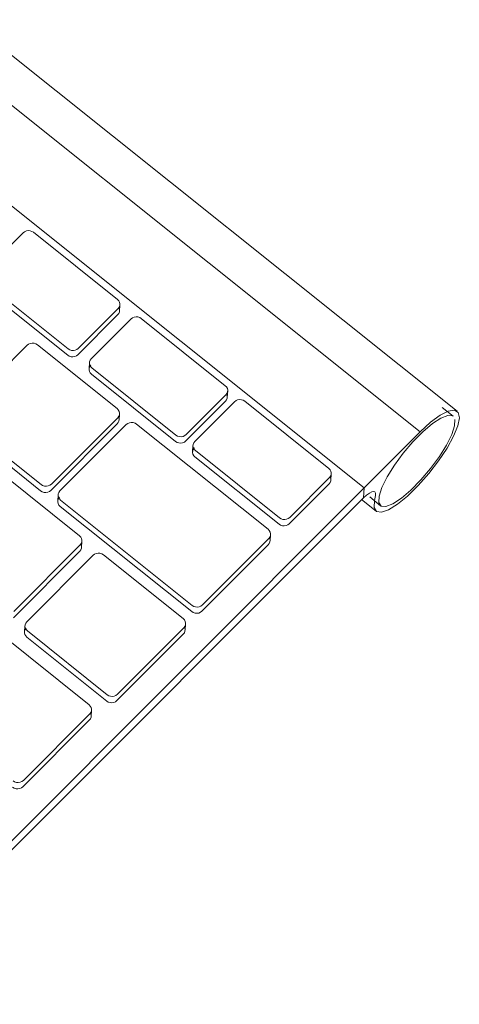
# Model space of a CAD drawing. Header units: centimetres. Extents: x -2274.6 to -2273.04, y 1316.35 to 1317.85.
# Tile 37 of 59: x -2273.77714 to -2273.76945, y 1317.27839 to 1317.2956. Entities that reach past the tile are written whole.
import ezdxf

# ---------------------------------------------------------------- set-up
doc = ezdxf.new("R2010")
doc.units = ezdxf.units.CM
doc.layers.add('Wyposażenie elektryczne', color=7, linetype='Continuous', lineweight=9)

msp = doc.modelspace()

# ---------------------------------------------------------------- linework, layer by layer
at = {"layer": 'Wyposażenie elektryczne'}
for p, q in [((-2273.795963, 1317.309894), (-2273.769484, 1317.288754)), ((-2273.770133, 1317.288396), (-2273.796618, 1317.309543)), ((-2273.797596, 1317.30857), (-2273.771112, 1317.287417)), ((-2273.771112, 1317.287417), (-2273.797596, 1317.30857)), ((-2273.777076, 1317.291874), (-2273.777771, 1317.291179)), ((-2273.775427, 1317.290708), (-2273.776896, 1317.291882)), ((-2273.776298, 1317.289734), (-2273.777767, 1317.290908)), ((-2273.77776, 1317.291019), (-2273.776291, 1317.289845)), ((-2273.776112, 1317.289853), (-2273.775416, 1317.290548)), ((-2273.775384, 1317.290616), (-2273.775392, 1317.290506)), ((-2273.775424, 1317.290437), (-2273.776119, 1317.289742)), ((-2273.77519, 1317.290367), (-2273.775885, 1317.289672)), ((-2273.77354, 1317.289201), (-2273.775011, 1317.290376)), ((-2273.777007, 1317.289907), (-2273.778168, 1317.288747)), ((-2273.775434, 1317.288802), (-2273.776828, 1317.289916)), ((-2273.775924, 1317.289493), (-2273.775917, 1317.289604)), ((-2273.775874, 1317.289512), (-2273.774404, 1317.288338)), ((-2273.774412, 1317.288227), (-2273.775882, 1317.289401)), ((-2273.774225, 1317.288346), (-2273.773529, 1317.289041)), ((-2273.773498, 1317.289109), (-2273.773505, 1317.288999)), ((-2273.773537, 1317.288931), (-2273.774232, 1317.288235)), ((-2273.773379, 1317.288921), (-2273.774074, 1317.288225)), ((-2273.771728, 1317.287754), (-2273.773199, 1317.288929)), ((-2273.769744, 1317.288819), (-2273.769554, 1317.288667)), ((-2273.776584, 1317.287481), (-2273.775423, 1317.288641)), ((-2273.775391, 1317.28871), (-2273.775399, 1317.288599)), ((-2273.776771, 1317.287362), (-2273.778165, 1317.288476)), ((-2273.778157, 1317.288587), (-2273.776763, 1317.287472)), ((-2273.77543, 1317.288531), (-2273.776591, 1317.28737)), ((-2273.775272, 1317.288521), (-2273.776433, 1317.28736)), ((-2273.772791, 1317.28669), (-2273.775093, 1317.288529)), ((-2273.769523, 1317.288612), (-2273.769528, 1317.288501)), ((-2273.769528, 1317.288501), (-2273.769523, 1317.288612)), ((-2273.770133, 1317.288396), (-2273.771112, 1317.287417)), ((-2273.774113, 1317.288046), (-2273.774106, 1317.288157)), ((-2273.7726, 1317.286779), (-2273.774071, 1317.287954)), ((-2273.774063, 1317.288065), (-2273.772592, 1317.28689)), ((-2273.77609, 1317.286576), (-2273.777485, 1317.287691)), ((-2273.771686, 1317.287662), (-2273.771693, 1317.287551)), ((-2273.771725, 1317.287483), (-2273.77242, 1317.286787)), ((-2273.772413, 1317.286898), (-2273.771717, 1317.287594)), ((-2273.779964, 1317.27856), (-2273.771112, 1317.287417)), ((-2273.776472, 1317.287181), (-2273.776465, 1317.287292)), ((-2273.771112, 1317.287417), (-2273.771124, 1317.287241)), ((-2273.771112, 1317.287417), (-2273.771124, 1317.287241)), ((-2273.770913, 1317.287282), (-2273.770931, 1317.287192)), ((-2273.771124, 1317.287241), (-2273.779976, 1317.278385)), ((-2273.776422, 1317.2872), (-2273.774121, 1317.28536)), ((-2273.770902, 1317.287007), (-2273.771156, 1317.287209)), ((-2273.770823, 1317.287103), (-2273.771013, 1317.287255)), ((-2273.774128, 1317.28525), (-2273.776429, 1317.287089)), ((-2273.772749, 1317.286598), (-2273.772757, 1317.286487)), ((-2273.777241, 1317.285255), (-2273.77608, 1317.286416)), ((-2273.776048, 1317.286484), (-2273.776055, 1317.286374)), ((-2273.772788, 1317.286419), (-2273.773949, 1317.285258)), ((-2273.773941, 1317.285369), (-2273.772781, 1317.28653)), ((-2273.776087, 1317.286305), (-2273.777248, 1317.285144)), ((-2273.775853, 1317.286235), (-2273.777014, 1317.285074)), ((-2273.774278, 1317.285128), (-2273.775674, 1317.286243)), ((-2273.775923, 1317.283622), (-2273.7786, 1317.285762)), ((-2273.774236, 1317.285035), (-2273.774243, 1317.284925)), ((-2273.777054, 1317.284895), (-2273.777046, 1317.285005)), ((-2273.777004, 1317.284913), (-2273.775608, 1317.283797)), ((-2273.774275, 1317.284857), (-2273.775436, 1317.283695)), ((-2273.775429, 1317.283805), (-2273.774268, 1317.284967)), ((-2273.775616, 1317.283687), (-2273.777011, 1317.284803)), ((-2273.775881, 1317.28353), (-2273.775888, 1317.283419)), ((-2273.77592, 1317.283351), (-2273.777082, 1317.282189)), ((-2273.777074, 1317.282299), (-2273.775912, 1317.283461))]:
    msp.add_line(p, q, dxfattribs=at)
for points in [[(-2273.776896, 1317.291882, 0), (-2273.776924, 1317.291899, 0), (-2273.776955, 1317.291909, 0), (-2273.776988, 1317.291911, 0), (-2273.777021, 1317.291906, 0), (-2273.777051, 1317.291893, 0), (-2273.777076, 1317.291874, 0)], [(-2273.775416, 1317.290548, 0), (-2273.775398, 1317.290573, 0), (-2273.775387, 1317.290601, 0), (-2273.775384, 1317.29063, 0), (-2273.775391, 1317.290659, 0), (-2273.775405, 1317.290686, 0), (-2273.775427, 1317.290708, 0)], [(-2273.775398, 1317.290548, 0), (-2273.775392, 1317.290519, 0), (-2273.775394, 1317.29049, 0), (-2273.775405, 1317.290462, 0), (-2273.775424, 1317.290437, 0)], [(-2273.775011, 1317.290376, 0), (-2273.775038, 1317.290393, 0), (-2273.775069, 1317.290402, 0), (-2273.775102, 1317.290405, 0), (-2273.775135, 1317.290399, 0), (-2273.775165, 1317.290387, 0), (-2273.77519, 1317.290367, 0)], [(-2273.776828, 1317.289916, 0), (-2273.776856, 1317.289933, 0), (-2273.776887, 1317.289942, 0), (-2273.77692, 1317.289945, 0), (-2273.776953, 1317.289939, 0), (-2273.776982, 1317.289927, 0), (-2273.777007, 1317.289907, 0)], [(-2273.776291, 1317.289845, 0), (-2273.776263, 1317.289828, 0), (-2273.776232, 1317.289818, 0), (-2273.776199, 1317.289816, 0), (-2273.776166, 1317.289821, 0), (-2273.776137, 1317.289834, 0), (-2273.776112, 1317.289853, 0)], [(-2273.776119, 1317.289742, 0), (-2273.776144, 1317.289723, 0), (-2273.776174, 1317.289711, 0), (-2273.776206, 1317.289705, 0), (-2273.776239, 1317.289708, 0), (-2273.776271, 1317.289717, 0), (-2273.776298, 1317.289734, 0)], [(-2273.775882, 1317.289401, 0), (-2273.775904, 1317.289424, 0), (-2273.775918, 1317.289451, 0), (-2273.775924, 1317.28948, 0), (-2273.775922, 1317.289509, 0), (-2273.775911, 1317.289537, 0), (-2273.775893, 1317.289562, 0)], [(-2273.775885, 1317.289672, 0), (-2273.775904, 1317.289648, 0), (-2273.775915, 1317.28962, 0), (-2273.775917, 1317.289591, 0), (-2273.775911, 1317.289561, 0), (-2273.775896, 1317.289535, 0), (-2273.775874, 1317.289512, 0)], [(-2273.773529, 1317.289041, 0), (-2273.773511, 1317.289066, 0), (-2273.7735, 1317.289093, 0), (-2273.773498, 1317.289123, 0), (-2273.773504, 1317.289152, 0), (-2273.773519, 1317.289179, 0), (-2273.77354, 1317.289201, 0)], [(-2273.773512, 1317.289041, 0), (-2273.773505, 1317.289012, 0), (-2273.773508, 1317.288983, 0), (-2273.773519, 1317.288955, 0), (-2273.773537, 1317.288931, 0)], [(-2273.773199, 1317.288929, 0), (-2273.773227, 1317.288946, 0), (-2273.773258, 1317.288956, 0), (-2273.773291, 1317.288958, 0), (-2273.773324, 1317.288953, 0), (-2273.773353, 1317.28894, 0), (-2273.773379, 1317.288921, 0)], [(-2273.775423, 1317.288641, 0), (-2273.775404, 1317.288666, 0), (-2273.775394, 1317.288694, 0), (-2273.775391, 1317.288723, 0), (-2273.775398, 1317.288752, 0), (-2273.775412, 1317.288779, 0), (-2273.775434, 1317.288802, 0)], [(-2273.775405, 1317.288642, 0), (-2273.775399, 1317.288613, 0), (-2273.775401, 1317.288583, 0), (-2273.775412, 1317.288555, 0), (-2273.77543, 1317.288531, 0)], [(-2273.770931, 1317.287192, 0), (-2273.770937, 1317.287072, 0), (-2273.770896, 1317.287002, 0), (-2273.77081, 1317.286988, 0), (-2273.770686, 1317.287031, 0), (-2273.77053, 1317.287127, 0), (-2273.770353, 1317.287271, 0), (-2273.770166, 1317.287454, 0), (-2273.76998, 1317.287663, 0), (-2273.769808, 1317.287886, 0), (-2273.76966, 1317.288109, 0), (-2273.769546, 1317.288317, 0), (-2273.769473, 1317.288498, 0), (-2273.769445, 1317.28864, 0), (-2273.769465, 1317.288734, 0), (-2273.769531, 1317.288773, 0), (-2273.769638, 1317.288757, 0), (-2273.769781, 1317.288685, 0), (-2273.769949, 1317.288562, 0), (-2273.770133, 1317.288396, 0)], [(-2273.770849, 1317.287269, 0), (-2273.770799, 1317.287422, 0), (-2273.770708, 1317.287607, 0), (-2273.770581, 1317.28781, 0), (-2273.770428, 1317.288019, 0), (-2273.770258, 1317.288218, 0), (-2273.770083, 1317.288395, 0), (-2273.769916, 1317.288537, 0), (-2273.769767, 1317.288635, 0), (-2273.769647, 1317.288681, 0), (-2273.769564, 1317.288673, 0), (-2273.769554, 1317.288667, 0)], [(-2273.769554, 1317.288667, 0), (-2273.769564, 1317.288673, 0), (-2273.769647, 1317.288681, 0), (-2273.769767, 1317.288635, 0), (-2273.769916, 1317.288537, 0), (-2273.770083, 1317.288395, 0), (-2273.770258, 1317.288218, 0), (-2273.770428, 1317.288019, 0), (-2273.770581, 1317.28781, 0), (-2273.770708, 1317.287607, 0), (-2273.770799, 1317.287422, 0), (-2273.770849, 1317.287269, 0)], [(-2273.775093, 1317.288529, 0), (-2273.77512, 1317.288546, 0), (-2273.775152, 1317.288556, 0), (-2273.775185, 1317.288558, 0), (-2273.775217, 1317.288553, 0), (-2273.775247, 1317.28854, 0), (-2273.775272, 1317.288521, 0)], [(-2273.769528, 1317.288501, 0), (-2273.769577, 1317.288348, 0), (-2273.769669, 1317.288163, 0), (-2273.769795, 1317.28796, 0), (-2273.769949, 1317.287751, 0), (-2273.770119, 1317.287552, 0), (-2273.770293, 1317.287375, 0), (-2273.77046, 1317.287233, 0), (-2273.770609, 1317.287135, 0), (-2273.770729, 1317.287089, 0), (-2273.770813, 1317.287097, 0), (-2273.770853, 1317.287158, 0), (-2273.770849, 1317.287269, 0)], [(-2273.770849, 1317.287269, 0), (-2273.770853, 1317.287158, 0), (-2273.770813, 1317.287097, 0), (-2273.770729, 1317.287089, 0), (-2273.770609, 1317.287135, 0), (-2273.77046, 1317.287233, 0), (-2273.770293, 1317.287375, 0), (-2273.770119, 1317.287552, 0), (-2273.769949, 1317.287751, 0), (-2273.769795, 1317.28796, 0), (-2273.769669, 1317.288163, 0), (-2273.769577, 1317.288348, 0), (-2273.769528, 1317.288501, 0)], [(-2273.774404, 1317.288338, 0), (-2273.774377, 1317.288321, 0), (-2273.774345, 1317.288311, 0), (-2273.774312, 1317.288309, 0), (-2273.77428, 1317.288314, 0), (-2273.77425, 1317.288327, 0), (-2273.774225, 1317.288346, 0)], [(-2273.774232, 1317.288235, 0), (-2273.774257, 1317.288216, 0), (-2273.774287, 1317.288203, 0), (-2273.77432, 1317.288198, 0), (-2273.774353, 1317.2882, 0), (-2273.774384, 1317.28821, 0), (-2273.774412, 1317.288227, 0)], [(-2273.774074, 1317.288225, 0), (-2273.774092, 1317.288201, 0), (-2273.774103, 1317.288173, 0), (-2273.774106, 1317.288143, 0), (-2273.774099, 1317.288114, 0), (-2273.774085, 1317.288088, 0), (-2273.774063, 1317.288065, 0)], [(-2273.774071, 1317.287954, 0), (-2273.774092, 1317.287977, 0), (-2273.774107, 1317.288004, 0), (-2273.774113, 1317.288033, 0), (-2273.774111, 1317.288062, 0), (-2273.7741, 1317.28809, 0), (-2273.774081, 1317.288115, 0)], [(-2273.771717, 1317.287594, 0), (-2273.771699, 1317.287618, 0), (-2273.771688, 1317.287646, 0), (-2273.771686, 1317.287675, 0), (-2273.771692, 1317.287705, 0), (-2273.771706, 1317.287731, 0), (-2273.771728, 1317.287754, 0)], [(-2273.776763, 1317.287472, 0), (-2273.776736, 1317.287456, 0), (-2273.776704, 1317.287446, 0), (-2273.776671, 1317.287443, 0), (-2273.776639, 1317.287449, 0), (-2273.776609, 1317.287462, 0), (-2273.776584, 1317.287481, 0)], [(-2273.7717, 1317.287594, 0), (-2273.771693, 1317.287565, 0), (-2273.771696, 1317.287535, 0), (-2273.771706, 1317.287507, 0), (-2273.771725, 1317.287483, 0)], [(-2273.776591, 1317.28737, 0), (-2273.776616, 1317.287351, 0), (-2273.776646, 1317.287338, 0), (-2273.776679, 1317.287333, 0), (-2273.776712, 1317.287335, 0), (-2273.776743, 1317.287345, 0), (-2273.776771, 1317.287362, 0)], [(-2273.776433, 1317.28736, 0), (-2273.776451, 1317.287336, 0), (-2273.776462, 1317.287308, 0), (-2273.776465, 1317.287278, 0), (-2273.776458, 1317.287249, 0), (-2273.776444, 1317.287222, 0), (-2273.776422, 1317.2872, 0)], [(-2273.771124, 1317.287241, 0), (-2273.77107, 1317.287288, 0), (-2273.771019, 1317.287324, 0), (-2273.770977, 1317.287345, 0), (-2273.770943, 1317.287352, 0), (-2273.770921, 1317.287343, 0), (-2273.77091, 1317.28732, 0), (-2273.770913, 1317.287282, 0)], [(-2273.776429, 1317.287089, 0), (-2273.776451, 1317.287112, 0), (-2273.776466, 1317.287139, 0), (-2273.776472, 1317.287168, 0), (-2273.77647, 1317.287197, 0), (-2273.776459, 1317.287225, 0), (-2273.77644, 1317.287249, 0)], [(-2273.77242, 1317.286787, 0), (-2273.772445, 1317.286768, 0), (-2273.772475, 1317.286755, 0), (-2273.772508, 1317.28675, 0), (-2273.772541, 1317.286752, 0), (-2273.772572, 1317.286762, 0), (-2273.7726, 1317.286779, 0)], [(-2273.772592, 1317.28689, 0), (-2273.772565, 1317.286873, 0), (-2273.772533, 1317.286863, 0), (-2273.7725, 1317.286861, 0), (-2273.772468, 1317.286866, 0), (-2273.772438, 1317.286879, 0), (-2273.772413, 1317.286898, 0)], [(-2273.77608, 1317.286416, 0), (-2273.776061, 1317.28644, 0), (-2273.77605, 1317.286468, 0), (-2273.776048, 1317.286498, 0), (-2273.776054, 1317.286527, 0), (-2273.776069, 1317.286554, 0), (-2273.77609, 1317.286576, 0)], [(-2273.772781, 1317.28653, 0), (-2273.772762, 1317.286554, 0), (-2273.772751, 1317.286582, 0), (-2273.772749, 1317.286612, 0), (-2273.772755, 1317.286641, 0), (-2273.77277, 1317.286668, 0), (-2273.772791, 1317.28669, 0)], [(-2273.776062, 1317.286416, 0), (-2273.776055, 1317.286387, 0), (-2273.776058, 1317.286358, 0), (-2273.776068, 1317.28633, 0), (-2273.776087, 1317.286305, 0)], [(-2273.772763, 1317.28653, 0), (-2273.772757, 1317.286501, 0), (-2273.772759, 1317.286472, 0), (-2273.77277, 1317.286444, 0), (-2273.772788, 1317.286419, 0)], [(-2273.775674, 1317.286243, 0), (-2273.775701, 1317.28626, 0), (-2273.775733, 1317.28627, 0), (-2273.775766, 1317.286272, 0), (-2273.775798, 1317.286267, 0), (-2273.775828, 1317.286254, 0), (-2273.775853, 1317.286235, 0)], [(-2273.773949, 1317.285258, 0), (-2273.773974, 1317.285239, 0), (-2273.774004, 1317.285226, 0), (-2273.774037, 1317.285221, 0), (-2273.77407, 1317.285223, 0), (-2273.774101, 1317.285233, 0), (-2273.774128, 1317.28525, 0)], [(-2273.774121, 1317.28536, 0), (-2273.774093, 1317.285343, 0), (-2273.774062, 1317.285334, 0), (-2273.774029, 1317.285331, 0), (-2273.773996, 1317.285337, 0), (-2273.773967, 1317.285349, 0), (-2273.773941, 1317.285369, 0)], [(-2273.777014, 1317.285074, 0), (-2273.777033, 1317.285049, 0), (-2273.777044, 1317.285021, 0), (-2273.777046, 1317.284992, 0), (-2273.77704, 1317.284962, 0), (-2273.777025, 1317.284936, 0), (-2273.777004, 1317.284913, 0)], [(-2273.774268, 1317.284967, 0), (-2273.774249, 1317.284992, 0), (-2273.774238, 1317.28502, 0), (-2273.774236, 1317.285049, 0), (-2273.774242, 1317.285078, 0), (-2273.774257, 1317.285105, 0), (-2273.774278, 1317.285128, 0)], [(-2273.777011, 1317.284803, 0), (-2273.777033, 1317.284825, 0), (-2273.777047, 1317.284852, 0), (-2273.777054, 1317.284881, 0), (-2273.777051, 1317.284911, 0), (-2273.77704, 1317.284939, 0), (-2273.777022, 1317.284963, 0)], [(-2273.77425, 1317.284968, 0), (-2273.774243, 1317.284939, 0), (-2273.774246, 1317.284909, 0), (-2273.774257, 1317.284881, 0), (-2273.774275, 1317.284857, 0)], [(-2273.775436, 1317.283695, 0), (-2273.775461, 1317.283676, 0), (-2273.775491, 1317.283663, 0), (-2273.775524, 1317.283658, 0), (-2273.775557, 1317.28366, 0), (-2273.775588, 1317.28367, 0), (-2273.775616, 1317.283687, 0)], [(-2273.775608, 1317.283797, 0), (-2273.775581, 1317.28378, 0), (-2273.775549, 1317.28377, 0), (-2273.775516, 1317.283768, 0), (-2273.775484, 1317.283773, 0), (-2273.775454, 1317.283786, 0), (-2273.775429, 1317.283805, 0)], [(-2273.775912, 1317.283461, 0), (-2273.775894, 1317.283486, 0), (-2273.775883, 1317.283514, 0), (-2273.775881, 1317.283543, 0), (-2273.775887, 1317.283572, 0), (-2273.775902, 1317.283599, 0), (-2273.775923, 1317.283622, 0)], [(-2273.775894, 1317.283462, 0), (-2273.775888, 1317.283433, 0), (-2273.77589, 1317.283403, 0), (-2273.775901, 1317.283375, 0), (-2273.77592, 1317.283351, 0)], [(-2273.777254, 1317.282291, 0), (-2273.777226, 1317.282274, 0), (-2273.777195, 1317.282264, 0), (-2273.777162, 1317.282262, 0), (-2273.777129, 1317.282267, 0), (-2273.777099, 1317.28228, 0), (-2273.777074, 1317.282299, 0)], [(-2273.777082, 1317.282189, 0), (-2273.777107, 1317.28217, 0), (-2273.777136, 1317.282157, 0), (-2273.777169, 1317.282151, 0), (-2273.777202, 1317.282154, 0), (-2273.777234, 1317.282164, 0), (-2273.777261, 1317.282181, 0)]]:
    msp.add_polyline3d(points, dxfattribs=at)

doc.saveas('drawing.dxf')
